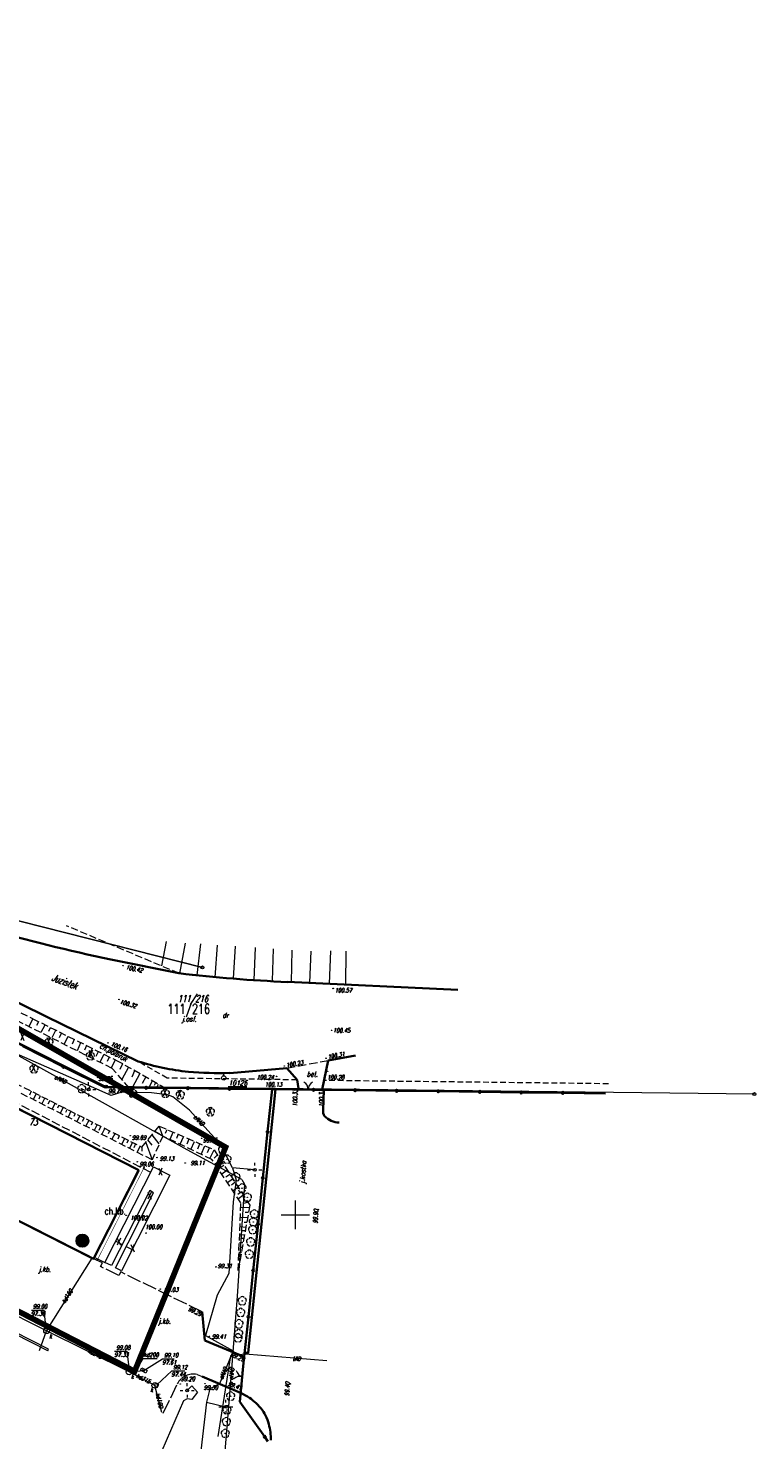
# Model space of a CAD drawing. Header units: metres. Extents: x 7502830 to 7503431, y 5814286 to 5814698.
# Tile 20 of 20: x 7503303 to 7503431, y 5814411 to 5814658. Entities that reach past the tile are written whole.
import ezdxf
from ezdxf.enums import TextEntityAlignment as Align

# ---------------------------------------------------------------- set-up
doc = ezdxf.new("R2010")
doc.units = ezdxf.units.M
doc.header["$MEASUREMENT"] = 0
for name, pattern in [('1', [0]), ('11', [3, 2.5, -0.5]), ('1_2', [1.5, 1, -0.5]), ('BUD', [0]), ('Dash', [0.6, 0.3, -0.3]), ('GDE', [0]), ('KOC', [1.5, 1, -0.5]), ('KOJ', [0]), ('KOU', [2, 1.5, -0.5]), ('PRZER1-1', [1, 0.5, -0.5]), ('SCH', [0]), ('UBK', [0]), ('UEB', [0]), ('UOK', [0]), ('UPE', [0]), ('UPK', [0]), ('UPT', [0]), ('WJD', [0]), ('WSQ', [1.75, 1.25, -0.5])]:
    doc.linetypes.add(name, pattern=pattern)
doc.layers.get('0').update_dxf_attribs({"linetype": 'CONTINUOUS'})
for name, color, linetype, lineweight in [('1_ view 1', 7, 'CONTINUOUS', 15), ('Dzialki', 7, 'GDE', 18), ('EADOD_T_0', 7, 'CONTINUOUS', 25), ('EADTD_T_0', 7, 'CONTINUOUS', 20), ('EBTPO_L_6', 7, 'WJD', 18), ('EBUPP_L_1', 7, 'BUD', 35), ('EBUPP_L_3', 7, '1', 35), ('EDZPD_L_0', 7, 'GDE', 20), ('EDZPP_T_0', 7, 'CONTINUOUS', 15), ('EDZTD_T_0', 7, 'CONTINUOUS', 20), ('EKLTK_T_0', 7, 'CONTINUOUS', 18), ('KRZYZE_L_0', 7, '1', 18), ('Numery_dzialek', 7, 'CONTINUOUS', 18), ('Punkty', 7, 'CONTINUOUS', 18), ('SDROK_T_0', 7, 'CONTINUOUS', 18), ('SDROK_T_1', 7, 'CONTINUOUS', 18), ('SDRPK_L_0', 7, 'KOJ', 35), ('SDRPK_L_1', 7, '11', 15), ('SDRPK_L_2', 7, 'KOC', 18), ('SDRPK_L_3', 7, 'KOJ', 35), ('SDRPK_L_4', 7, 'KOU', 18), ('SDRPK_L_5', 7, '11', 18), ('SZNPS_T_0', 7, 'CONTINUOUS', 18), ('SZNPS_T_3', 7, 'CONTINUOUS', 18), ('SZOPO_L_0', 7, 'CONTINUOUS', 35), ('SZOPO_T_0', 7, 'CONTINUOUS', 18), ('SZZPZ_T_0', 3, 'CONTINUOUS', 18), ('UEEOO_T_0', 1, 'CONTINUOUS', 15), ('UEEPA_T_3', 1, 'CONTINUOUS', 18), ('UEEPON_L_1', 1, 'UEB', 15), ('UKKOA_T_0', 3, 'CONTINUOUS', 15), ('UKKOC_T_0', 3, 'CONTINUOUS', 15), ('UKKOO_T_0', 3, 'CONTINUOUS', 15), ('UKKPA_L_0', 3, '1', 15), ('UKKPA_T_0', 3, 'CONTINUOUS', 18), ('UKKPB_L_3', 14, 'UBK', 18), ('UKKPOD_L_0', 3, 'UPK', 15), ('UKKPOD_L_1', 3, 'UPK', 18), ('UTTOO_T_0', 30, 'CONTINUOUS', 15), ('UTTPO_L_1', 30, 'UPT', 15), ('WUKOS_T_1', 7, 'CONTINUOUS', 15), ('WUKPS_L_6', 7, 'WSQ', 18), ('WWRPH_T_1', 7, 'CONTINUOUS', 18)]:
    doc.layers.add(name, color=color, linetype=linetype, lineweight=lineweight)
doc.layers.add('3MS_view 1', color=7, linetype='CONTINUOUS')
doc.layers.add('pomiar_18_12_2024', color=7, linetype='CONTINUOUS')
doc.styles.add('MtXpl_Arial CE', font='arial.ttf')
doc.styles.get("Standard").update_dxf_attribs({"font": 'Simplex.SHX', "width": 0.75})
doc.styles.add('STYL_ARIAL', font='simplex', dxfattribs={"width": 0.75, "oblique": 0.1})
doc.linetypes.add('FENCELINE1', pattern='A,6.35,-2.54,[133,ltypeshp.shx,S=2.54,R=0,X=-2.54,Y=0],-2.54,25.4', length=36.83)

# ---------------------------------------------------------------- blocks, each defined once
blk = doc.blocks.new('GRT')
at = {"linetype": 'Continuous'}
blk.add_circle((0, 0), 0.25, dxfattribs=at)
blk = doc.blocks.new('OSM')
at = {"linetype": 'Continuous'}
blk.add_line((0, 0.375), (0, 0.875), dxfattribs=at)
blk.add_circle((0, 0), 0.375, dxfattribs=at)
blk = doc.blocks.new('BGB')
at = {"linetype": 'Continuous'}
for centre, start, end in [((-1.5, 0), 359.9995, 60), ((1.5, 0), 120, 180.0005)]:
    blk.add_arc(centre, 1.5, start, end, dxfattribs=at)
blk = doc.blocks.new('DLI')
at = {"color": 8, "linetype": 'Continuous', "lineweight": 5}
blk.add_circle((0, 0), 0.045, dxfattribs=at)
for centre, start, end in [((-0.36, 0.12), 102.1445, 221.86), ((0, 0.38), 30.1401, 149.8599), ((0.36, 0.12), 318.14, 77.8555), ((-0.22, -0.3), 174.1482, 293.8542), ((0.22, -0.3), 246.1458, 5.8518)]:
    blk.add_arc(centre, 0.375, start, end, dxfattribs=at)
blk = doc.blocks.new('SLS')
at = {"linetype": 'Continuous'}
blk.add_circle((0, 0), 0.25, dxfattribs=at)
blk = doc.blocks.new('LAT')
at = {"linetype": 'Continuous'}
for p, q in [((-1.25, 0), (-0.75, 0)), ((0, 0.75), (0, 1.25)), ((0.75, 0), (1.25, 0)), ((0, -0.75), (0, -1.25))]:
    blk.add_line(p, q, dxfattribs=at)
blk = doc.blocks.new('WLZ')
at = {"linetype": 'Continuous'}
blk.add_circle((0, 0), 0.3, dxfattribs=at)
blk = doc.blocks.new('KRA')
at = {"linetype": 'Continuous'}
for p, q in [((-0.525, -0.25), (-0.525, 0.25)), ((-0.525, 0.25), (0.525, 0.25)), ((-0.175, -0.25), (-0.175, 0.25)), ((0.175, -0.25), (0.175, 0.25)), ((0.525, 0.25), (0.525, -0.25)), ((0.525, -0.25), (-0.525, -0.25))]:
    blk.add_line(p, q, dxfattribs=at)
blk = doc.blocks.new('WSP')
at = {"linetype": 'Continuous'}
blk.add_circle((0, 0), 0.045, dxfattribs=at)
blk = doc.blocks.new('fdsfdsgdgfd')
at = {"layer": 'Dzialki', "color": 8}
for p, q in [((70.39, 55.51), (-300.47, 241.21)), ((27.38, 91.58), (87.32, 76.43)), ((184.23, 54.21), (70.39, 55.51))]:
    blk.add_line(p, q, dxfattribs=at)
at = {"layer": 'EBTPO_L_6', "color": 8, "linetype": 'SCH'}
for p, q in [((70.22, 24.65), (78.74, 41.42)), ((81.62, 39.99), (73.12, 23.19)), ((78.74, 41.42), (81.62, 39.99)), ((78.11, 37.27), (71.36, 24.11)), ((78.74, 36.85), (78.11, 37.27)), ((72.06, 23.7), (78.74, 36.85)), ((72.13, 28.4), (73.26, 27.82)), ((73.96, 27.45), (75.01, 26.93)), ((68.53, 25.47), (70.22, 24.65)), ((71.36, 24.11), (70.22, 24.65)), ((73.12, 23.19), (72.06, 23.7))]:
    blk.add_line(p, q, dxfattribs=at)
at = {"layer": 'EBUPP_L_1', "color": 8, "linetype": 'BUD'}
blk.add_line((28.82, 45.26), (68.22, 25.3), dxfattribs=at)
at = {"layer": 'EBUPP_L_1', "color": 8, "linetype": 'KOJ'}
blk.add_line((68.22, 25.3), (76.17, 40.87), dxfattribs=at)
at = {"layer": 'EBUPP_L_3', "color": 8, "linetype": 'BUD'}
blk.add_line((36.7, 60.92), (76.17, 40.87), dxfattribs=at)
at = {"layer": 'EDZPD_L_0', "color": 8, "linetype": 'GDE'}
for p, q in [((70.39, 55.51), (-300.47, 241.21)), ((87.32, 76.43), (27.38, 91.58)), ((184.23, 54.21), (70.39, 55.51))]:
    blk.add_line(p, q, dxfattribs=at)
at = {"layer": 'KRZYZE_L_0', "color": 8, "linetype": '1'}
for p, q in [((103.64, 30.53), (103.64, 35.53)), ((101.14, 33.03), (106.14, 33.03))]:
    blk.add_line(p, q, dxfattribs=at)
at = {"layer": 'SDRPK_L_0', "color": 8, "linetype": 'KOJ'}
for p, q in [((109.39, 60.11), (108.37, 55.01)), ((103.96, 56.7), (102.13, 58.75)), ((95.36, 8.78), (100.17, 55.07)), ((104.2, 55.21), (103.96, 56.7)), ((108.64, 54.95), (108.53, 51.4)), ((87.75, 10.97), (87.26, 16)), ((94.66, 8.1), (87.75, 10.97)), ((94.76, 8.84), (95.36, 8.78)), ((87.28, 4.67), (94.04, 1.81)), ((95.27, 1.15), (94.04, 1.81))]:
    blk.add_line(p, q, dxfattribs=at)
for centre, radius, start, end in [((109.86, 51.15), 1.35, 169.1254, 217.1765), ((111.4, 52.77), 3.58, 222.9962, 268.986), ((89.74, -7.36), 10.15, 39.6117, 56.9971), ((91.94, -5.49), 7.27, 14.2953, 39.3231), ((88.24, -6.54), 11.11, 0.0151, 14.8305)]:
    blk.add_arc(centre, radius, start, end, dxfattribs=at)
at = {"layer": 'SDRPK_L_1', "color": 8, "linetype": 'KOU'}
blk.add_line((102.13, 58.75), (109.39, 60.11), dxfattribs=at)
at = {"layer": 'SDRPK_L_1', "color": 8, "linetype": '11'}
for p, q in [((68.18, 25.31), (51.09, 33.98)), ((69.77, 24.57), (68.18, 25.31)), ((69.45, 23.94), (69.77, 24.57)), ((72.68, 22.37), (69.45, 23.94)), ((73, 22.99), (72.68, 22.37)), ((87.26, 16), (73, 22.99)), ((94.04, 1.81), (94.76, 8.84)), ((86.4, 5.01), (87.28, 4.67)), ((80.46, -1.78), (82.92, 3.37))]:
    blk.add_line(p, q, dxfattribs=at)
blk.add_arc((85.78, 1.8), 3.27, 79.108, 151.3008, dxfattribs=at)
at = {"layer": 'SDRPK_L_2', "color": 8, "linetype": 'KOC'}
for p, q in [((81.14, 57), (76.04, 59.94)), ((103.96, 56.7), (81.14, 57))]:
    blk.add_line(p, q, dxfattribs=at)
at = {"layer": 'SDRPK_L_3', "color": 8, "linetype": 'KOJ'}
for p, q in [((59.91, 67.82), (35.04, 80.02)), ((83.2, 75.39), (71.25, 77.82)), ((132.17, 72.48), (102.28, 73.87)), ((76.04, 59.94), (59.91, 67.82)), ((114.22, 60.99), (109.39, 60.11)), ((102.13, 58.75), (92.12, 57.9))]:
    blk.add_line(p, q, dxfattribs=at)
for centre, radius, start, end in [((141.9, 412.32), 341.88, 254.2892, 258.074), ((113.67, 336.78), 263.16, 263.352, 267.5185), ((89.57, 102.84), 44.98, 252.4967, 263.985), ((90.2, 121.28), 63.4, 265.1651, 271.7328)]:
    blk.add_arc(centre, radius, start, end, dxfattribs=at)
at = {"layer": 'SDRPK_L_4', "color": 8, "linetype": 'KOU'}
blk.add_line((78.27, 40.43), (52.03, 54.02), dxfattribs=at)
at = {"layer": 'SDRPK_L_5', "color": 8, "linetype": 'KOC'}
blk.add_line((158.6, 56.01), (108.69, 56.59), dxfattribs=at)
at = {"layer": 'SZOPO_L_0', "color": 8}
for p, q in [((55.78, 62.59), (62.96, 58.99)), ((62.96, 58.99), (70.15, 55.39)), ((77.45, 55.31), (70.15, 55.39)), ((84.76, 55.23), (77.45, 55.31)), ((92.06, 55.14), (84.76, 55.23)), ((99.56, 55.06), (92.06, 55.14)), ((99.56, 55.06), (98.78, 47.6)), ((106.85, 54.97), (99.56, 55.06)), ((114.14, 54.87), (106.85, 54.97)), ((121.43, 54.78), (114.14, 54.87)), ((128.73, 54.69), (121.43, 54.78)), ((136.02, 54.59), (128.73, 54.69)), ((143.31, 54.5), (136.02, 54.59)), ((150.6, 54.41), (143.31, 54.5)), ((158.1, 54.31), (150.6, 54.41)), ((98.78, 47.6), (97.94, 39.49)), ((97.94, 39.49), (97.09, 31.37)), ((97.09, 31.37), (96.24, 23.26)), ((96.24, 23.26), (95.4, 15.14)), ((95.4, 15.14), (94.55, 7.03)), ((94.55, 7.03), (94.06, 2.08)), ((94.06, 2.08), (93.92, 0.18)), ((93.92, 0.18), (98.26, -5.94)), ((98.26, -5.94), (98.84, -6.76))]:
    blk.add_line(p, q, dxfattribs=at)
for centre in [(62.96, 58.99), (77.45, 55.31), (84.76, 55.23), (92.06, 55.14), (106.85, 54.97), (114.14, 54.87), (121.43, 54.78), (128.73, 54.69), (136.02, 54.59), (143.31, 54.5), (150.6, 54.41), (98.78, 47.6), (97.94, 39.49), (97.09, 31.37), (96.24, 23.26), (95.4, 15.14), (98.26, -5.94)]:
    blk.add_circle(centre, 0.17, dxfattribs=at)
at = {"layer": 'UEEPON_L_1', "color": 8, "linetype": 'UPE'}
for p, q in [((64.37, 55.79), (40.35, 69)), ((66.25, 56.17), (50.25, 63.22)), ((84.65, 44.45), (64.37, 55.79)), ((71.3, 53.97), (66.25, 56.17)), ((67.34, 55.03), (67.62, 55.58)), ((73.19, 54.55), (71.3, 53.97)), ((78.37, 54.45), (73.19, 54.55)), ((81.17, 54.07), (78.37, 54.45)), ((82.12, 53.72), (81.17, 54.07)), ((85.07, 51.38), (82.12, 53.72)), ((90.5, 45.38), (85.07, 51.38)), ((92.58, 41.24), (90.5, 45.38)), ((94.25, 39.19), (84.65, 44.45)), ((96.5, 40.91), (92.58, 41.24)), ((92.58, 41.24), (93.24, 39.1)), ((93.24, 39.1), (92.7, 35.3)), ((94.7, 38.37), (93.4, 18.76)), ((94.25, 39.19), (94.7, 38.37)), ((92.7, 35.3), (91.98, 22.75)), ((91.98, 22.75), (89.92, 18.95)), ((89.92, 18.95), (87.86, 11.82)), ((93.4, 18.76), (92.17, 2.94)), ((87.86, 11.82), (92.74, 9.15)), ((92.74, 9.15), (90.33, 3.39)), ((84.65, 2.21), (85.47, 3.03)), ((85.47, 3.03), (86.45, 1.89)), ((88.63, 2.48), (88.04, 0.14)), ((90.33, 3.39), (88.63, 2.48)), ((92.17, 2.94), (91, -11.25)), ((84.01, 0.4), (76.57, -16.68)), ((84.62, 0.75), (84.01, 0.4)), ((85.44, 0.62), (84.62, 0.75)), ((86.45, 1.89), (85.44, 0.62)), ((88.04, 0.14), (85.79, -19.09)), ((88.04, 0.14), (91.43, -0.68))]:
    blk.add_line(p, q, dxfattribs=at)
at = {"layer": 'UKKOC_T_0', "color": 8, "linetype": 'Continuous', "lineweight": 0}
for p, q in [((57.31, 16.32), (59.53, 16.32)), ((59.87, 13.01), (59.53, 16.32)), ((71.92, 9.1), (74.14, 9.1)), ((74.51, 5.76), (74.14, 9.1)), ((77.03, 5.73), (80.33, 7.77)), ((80.33, 7.77), (82.39, 7.77)), ((79.3, 3.19), (81.95, 5.67)), ((81.95, 5.67), (84.23, 5.67))]:
    blk.add_line(p, q, dxfattribs=at)
at = {"layer": 'UKKOO_T_0', "color": 8, "linetype": 'Continuous', "lineweight": 0}
for p, q in [((75.59, 5.59), (76.94, 7.84)), ((76.94, 7.84), (79.38, 7.83))]:
    blk.add_line(p, q, dxfattribs=at)
at = {"layer": 'UKKPA_L_0', "color": 8, "linetype": '1'}
for centre, radius in [((59.97, 12.68), 0.502), ((74.44, 5.46), 0.505), ((78.97, 3.1), 0.498)]:
    blk.add_circle(centre, radius, dxfattribs=at)
at = {"layer": 'UKKPB_L_3', "color": 8, "linetype": 'UOK'}
for p, q in [((60.17, 9.17), (16.65, 31.16)), ((60.33, 9.47), (16.83, 31.43)), ((60.17, 9.17), (60.33, 9.47))]:
    blk.add_line(p, q, dxfattribs=at)
at = {"layer": 'UKKPOD_L_0', "color": 8, "linetype": 'UPK'}
for p, q in [((59.97, 12.68), (67.96, 25.42)), ((59.97, 12.68), (48.18, 18.59)), ((58.71, 9.22), (59.97, 12.68)), ((74.44, 5.46), (59.97, 12.68)), ((74.44, 5.46), (77.03, 5.73)), ((78.97, 3.1), (74.44, 5.46)), ((80.22, -1.66), (78.97, 3.1))]:
    blk.add_line(p, q, dxfattribs=at)
at = {"layer": 'UKKPOD_L_1', "color": 8, "linetype": 'UPK'}
for p, q in [((80.99, 80.96), (80.12, 76.7)), ((84.29, 80.68), (83.32, 75.38)), ((87.01, 80.54), (86.35, 75.08)), ((89.92, 80.31), (89.48, 74.73)), ((93.1, 80.13), (92.71, 74.5)), ((96.58, 79.9), (96.33, 74.21)), ((99.74, 79.71), (99.6, 74.06)), ((103.04, 79.46), (102.88, 73.85)), ((106.38, 79.28), (106.15, 73.78)), ((109.8, 79.36), (109.56, 73.53)), ((112.51, 79.29), (112.44, 73.37))]:
    blk.add_line(p, q, dxfattribs=at)
at = {"layer": 'UTTPO_L_1', "color": 8, "linetype": 'UPT'}
for p, q in [((92.27, 8.28), (90.02, -5.85)), ((94.83, 8.57), (92.27, 8.28)), ((109.15, 7.43), (94.83, 8.57))]:
    blk.add_line(p, q, dxfattribs=at)
at = {"layer": 'WUKPS_L_6', "color": 8, "linetype": 'WSQ'}
for p, q in [((83.2, 75.39), (63.46, 83.73)), ((71.48, 58.7), (40.13, 74.45)), ((58.19, 67.08), (43.85, 74.26)), ((72.76, 59.81), (58.19, 67.08)), ((78.49, 42.66), (38.41, 63)), ((38.79, 64.07), (76.69, 44.91)), ((80.94, 55.16), (72.76, 59.81)), ((74.49, 55.28), (71.48, 58.7)), ((76.69, 44.91), (79.73, 48.59)), ((79.73, 48.59), (89.36, 44.44)), ((80.36, 46.84), (78.49, 42.66)), ((88.98, 42.72), (80.36, 46.84)), ((94.08, 35.15), (88.98, 42.72)), ((89.36, 44.44), (95.64, 34.71)), ((93.61, 23.24), (94.08, 35.15)), ((95.64, 34.71), (93.61, 23.24))]:
    blk.add_line(p, q, dxfattribs=at)
at = {"layer": 'WUKPS_L_6', "color": 8, "linetype": 'UPK'}
for p, q in [((80.99, 80.96), (80.12, 76.7)), ((84.29, 80.68), (83.32, 75.38)), ((87.01, 80.54), (86.35, 75.08)), ((89.92, 80.31), (89.48, 74.73)), ((93.1, 80.13), (92.71, 74.5)), ((96.58, 79.9), (96.33, 74.21)), ((99.74, 79.71), (99.6, 74.06)), ((103.04, 79.46), (102.88, 73.85)), ((106.38, 79.28), (106.15, 73.78)), ((109.8, 79.36), (109.56, 73.53)), ((112.51, 79.29), (112.44, 73.37))]:
    blk.add_line(p, q, dxfattribs=at)
at = {"layer": 'WUKPS_L_6', "color": 8, "linetype": '1'}
for p, q in [((57.53, 67.38), (56.87, 66.08)), ((58.53, 66.87), (58.18, 66.21)), ((59.66, 66.3), (58.98, 65.02)), ((60.58, 65.82), (60.28, 65.17)), ((61.55, 65.35), (60.88, 64.06)), ((62.58, 64.93), (62.16, 64.08)), ((63.68, 64.32), (63.06, 62.99)), ((64.8, 63.77), (64.45, 62.97)), ((65.95, 63.18), (65.33, 61.79)), ((66.95, 62.71), (66.6, 61.93)), ((67.96, 62.16), (67.25, 60.8)), ((69.04, 61.64), (68.61, 60.8)), ((70.01, 61.14), (69.29, 59.8)), ((70.95, 60.66), (70.6, 59.93)), ((71.98, 60.15), (71.28, 58.83)), ((73.28, 59.52), (72.81, 58.53)), ((74.33, 58.9), (73.2, 56.75)), ((75.41, 58.29), (74.92, 57.17)), ((76.32, 57.81), (75.02, 55.29)), ((77.37, 57.21), (76.77, 56.08)), ((57.28, 54.71), (56.94, 54.03)), ((78.52, 56.5), (77.86, 55.21)), ((79.07, 56.16), (78.87, 55.72)), ((79.57, 55.9), (79.2, 55.19)), ((58.16, 54.26), (57.62, 53.27)), ((58.85, 53.92), (58.61, 53.32)), ((59.67, 53.52), (59.13, 52.48)), ((60.51, 53.07), (60.2, 52.41)), ((61.45, 52.63), (60.94, 51.61)), ((62.13, 52.23), (61.87, 51.73)), ((62.88, 51.87), (62.38, 50.86)), ((63.57, 51.54), (63.28, 50.97)), ((64.23, 51.19), (63.73, 50.18)), ((65, 50.8), (64.74, 50.25)), ((65.83, 50.36), (65.3, 49.37)), ((66.56, 50.02), (66.23, 49.37)), ((67.4, 49.57), (66.85, 48.61)), ((68.05, 49.28), (67.8, 48.73)), ((68.85, 48.84), (68.33, 47.84)), ((69.48, 48.55), (69.16, 47.83)), ((70.2, 48.2), (69.64, 47.18)), ((71.04, 47.74), (70.77, 47.2)), ((72, 47.32), (71.44, 46.27)), ((80.36, 46.84), (78.99, 47.63)), ((80.36, 46.84), (79.73, 48.59)), ((80.82, 47.36), (81.12, 47.98)), ((81.64, 46.31), (82.19, 47.5)), ((82.83, 46.49), (83.07, 47.1)), ((72.73, 46.89), (72.47, 46.32)), ((73.63, 46.43), (73.16, 45.41)), ((74.3, 46.13), (74.04, 45.58)), ((75.04, 45.75), (74.55, 44.67)), ((75.6, 45.48), (75.28, 44.78)), ((76.4, 45.06), (75.85, 44.07)), ((76.69, 44.91), (76.69, 44.2)), ((77.38, 45.68), (78.49, 42.66)), ((77.69, 46.17), (78.46, 45.23)), ((79.76, 45.48), (78.53, 47.05)), ((83.4, 45.42), (84.01, 46.69)), ((84.62, 45.45), (84.99, 46.33)), ((85.31, 44.5), (85.92, 45.89)), ((86.53, 44.61), (86.89, 45.48)), ((87.13, 43.63), (87.77, 45.13)), ((88.22, 43.93), (88.58, 44.76)), ((88.61, 42.9), (89.36, 44.44)), ((89.39, 42.94), (89.94, 43.49)), ((89.59, 41.94), (90.44, 42.68)), ((90.55, 41.38), (91.11, 41.73)), ((90.72, 40.21), (91.63, 40.88)), ((91.42, 39.69), (92.14, 40.13)), ((91.74, 38.7), (92.59, 39.34)), ((92.45, 38.31), (93.01, 38.73)), ((92.71, 37.27), (93.55, 37.9)), ((93.56, 36.63), (94.14, 37.04)), ((93.65, 35.89), (94.44, 36.49)), ((94.62, 35.08), (95.24, 35.26)), ((93.98, 32.59), (95.23, 32.54)), ((95.55, 34.24), (94.08, 34.31)), ((95.38, 33.42), (94.82, 33.45)), ((93.93, 30.95), (94.96, 30.88)), ((94.38, 30.25), (94.81, 30.25)), ((94.64, 31.76), (95.12, 31.74)), ((93.81, 28.19), (94.45, 28.15)), ((93.87, 29.54), (94.69, 29.52)), ((94.09, 27.34), (94.33, 27.37)), ((94.23, 28.95), (94.59, 28.9)), ((93.71, 26.47), (94.17, 26.43)), ((93.72, 25.23), (93.99, 25.22)), ((93.93, 25.83), (94.11, 25.83))]:
    blk.add_line(p, q, dxfattribs=at)
at = {"layer": 'EDZPP_T_0', "color": 8, "rotation": 0.009142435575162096}
blk.add_blockref('GRT', (70.39, 55.51), dxfattribs=at)
at = {"layer": 'Punkty', "color": 8}
for p in [(87.32, 76.43), (70.39, 55.51), (184.23, 54.21)]:
    blk.add_blockref('GRT', p, dxfattribs=at)
at = {"layer": 'SZNPS_T_0', "color": 8, "rotation": 0.009142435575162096}
blk.add_blockref('OSM', (91.08, 57.04), dxfattribs=at)
at = {"layer": 'SZOPO_T_0', "color": 8}
for p, rotation in [((105.88, 54.99), 358.9111547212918), ((94.31, 4.62), 73.95566639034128)]:
    blk.add_blockref('BGB', p, dxfattribs=dict(at, rotation=rotation))
at = {"layer": 'SZZPZ_T_0', "color": 8, "rotation": 0.009142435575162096}
for p in [(60.38, 63.27), (67.63, 60.9), (57.75, 58.61), (66.15, 55.13), (75.09, 54.34), (80.81, 54.31), (83.44, 54.06), (88.72, 51.08), (90.85, 44.44), (91.64, 42.76), (93.2, 39.66), (94.27, 37.69), (95.22, 36.08), (96.27, 31.77), (96.43, 33.16), (96.14, 30.4), (95.8, 28.25), (95.57, 26.09), (94.31, 17.92), (94.05, 15.86), (93.68, 12.18), (93.74, 13.89), (93.58, 11.42), (92.28, 1.19), (91.62, -1.22), (91.33, -5.34), (91.52, -3.28)]:
    blk.add_blockref('DLI', p, dxfattribs=at)
at = {"layer": 'UEEPA_T_3', "color": 8}
for name, p, rotation in [('LAT', (67.34, 55.03), 359.788787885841), ('SLS', (67.34, 55.03), 0.009142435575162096), ('LAT', (96.5, 40.91), 0.009142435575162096), ('SLS', (96.5, 40.91), 0.009142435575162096), ('LAT', (84.65, 2.21), 0.009142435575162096), ('SLS', (84.65, 2.21), 0.009142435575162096), ('LAT', (91.43, -0.68), 0.05591557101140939), ('SLS', (91.43, -0.68), 0.009142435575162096)]:
    blk.add_blockref(name, p, dxfattribs=dict(at, rotation=rotation))
at = {"layer": 'UKKPA_T_0', "color": 8}
for p in [(59.87, 13.01), (74.51, 5.76), (79.3, 3.19)]:
    blk.add_blockref('WLZ', p, dxfattribs=at)
at = {"layer": 'UKKPA_T_0', "color": 8, "rotation": 332.2672377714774}
blk.add_blockref('KRA', (77.03, 5.73), dxfattribs=at)
at = {"layer": 'WUKOS_T_1', "color": 8, "rotation": 0.009169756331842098}
for p in [(104.02, 55.01), (108.64, 54.95), (107.65, 33.94), (95.36, 8.78), (102.73, 3.36)]:
    blk.add_blockref('WSP', p, dxfattribs=at)
at = {"layer": 'WWRPH_T_1', "color": 8, "rotation": 0.009142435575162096}
for p in [(73.41, 76.74), (110.28, 72.74), (72.68, 70.81), (110, 65.4), (70.76, 63.19), (109.04, 60.49), (68.95, 57.12), (100.34, 57.3), (101.7, 59.13), (109.31, 58.2), (74.65, 46.9), (87.18, 46.45), (75.89, 42.33), (79.34, 43.07), (84.3, 42.11), (73.94, 32.92), (77.44, 29.81), (89.69, 23.89), (79.93, 19.99), (88.56, 11.69), (94.27, 5.43), (83.43, 3.34), (87.78, 3.39)]:
    blk.add_blockref('WSP', p, dxfattribs=at)
at = {"layer": 'WWRPH_T_1', "color": 8}
blk.add_blockref('WSP', (87.17, 15.96), dxfattribs=at)
at = {"layer": 'EADOD_T_0', "color": 8, "oblique": 15, "width": 0.7}
blk.add_text('Juzistek', height=1.25, rotation=339.4531, dxfattribs=at).set_placement((63.16, 73.96), align=Align.MIDDLE)
at = {"layer": 'EADTD_T_0', "color": 8, "lineweight": 13, "oblique": 15, "width": 0.7}
blk.add_text('73', height=1.25, dxfattribs=at).set_placement((57.61, 48.67), align=Align.CENTER)
at = {"layer": 'EDZTD_T_0', "color": 8, "lineweight": 13, "oblique": 15, "width": 0.7}
blk.add_text('111/216', height=1.25, rotation=0.0091, dxfattribs=at).set_placement((82.99, 71.57), align=Align.TOP_LEFT)
at = {"layer": 'EKLTK_T_0', "color": 8, "oblique": 15, "width": 0.7}
blk.add_text('dr', height=0.9, rotation=0.0091, dxfattribs=at).set_placement((91.37, 68.03), align=Align.MIDDLE)
at = {"layer": 'Numery_dzialek', "color": 8, "width": 0.7}
blk.add_text('111/216', height=1.75, dxfattribs=at).set_placement((81.2, 70.02), align=Align.TOP_LEFT)
at = {"layer": 'SDROK_T_0', "color": 8, "oblique": 15, "width": 0.7}
for s, rotation, p in [('j.asf.', 359.2839, (85.01, 67.25)), ('j.kostka', 85.8177, (105.09, 40.5))]:
    blk.add_text(s, height=0.9, rotation=rotation, dxfattribs=at).set_placement(p, align=Align.MIDDLE)
for p in [(59.63, 23.32), (80.67, 14.24)]:
    blk.add_text('j.kb.', height=0.9, dxfattribs=at).set_placement(p, align=Align.MIDDLE)
at = {"layer": 'SDROK_T_1', "color": 8, "lineweight": 9, "oblique": 15, "width": 0.7}
for s, rotation, p in [('ch.polbruk', 332.0297, (71.63, 61.4)), ('bet.', 359.4304, (106.6, 57.7))]:
    blk.add_text(s, height=0.9, rotation=rotation, dxfattribs=at).set_placement(p, align=Align.MIDDLE)
at = {"layer": 'SZNPS_T_3', "color": 8, "oblique": 15, "width": 0.7}
blk.add_text('%%U10126', height=0.9, rotation=0.0091, dxfattribs=at).set_placement((91.9, 55.7))
at = {"layer": 'UEEOO_T_0', "color": 8, "lineweight": 9, "oblique": 15, "width": 0.7}
for rotation, p in [(333.4441, (62.41, 56.78)), (314.0382, (86.71, 49.59)), (65.0654, (91, 5.23)), (84.0003, (92.42, 5.13))]:
    blk.add_text('eNAD', height=0.75, rotation=rotation, dxfattribs=at).set_placement(p, align=Align.MIDDLE)
at = {"layer": 'UKKOA_T_0', "color": 8, "lineweight": 9, "oblique": 15, "width": 0.7}
for p in [(60.42, 11.34), (74.77, 4.23), (78.17, 1.89)]:
    blk.add_text('k', height=0.75, dxfattribs=at).set_placement(p)
at = {"layer": 'UKKOC_T_0', "color": 8, "lineweight": 9, "oblique": 15, "width": 0.7}
for s, p in [('99.00', (57.58, 17.32)), ('97.30', (57.24, 16.07)), ('99.08', (72.19, 10.1)), ('97.33', (71.85, 8.85)), ('97.61', (80.26, 7.52)), ('99.10', (80.6, 8.77)), ('97.44', (81.88, 5.42)), ('99.12', (82.21, 6.67))]:
    blk.add_text(s, height=0.75, dxfattribs=at).set_placement(p, align=Align.TOP_LEFT)
at = {"layer": 'UKKOO_T_0', "color": 8, "lineweight": 9, "oblique": 15, "width": 0.7}
for s, rotation, p in [('kd160', 57.1491, (62.88, 17.62)), ('kd315', 332.3789, (67.32, 9.24)), ('kd200', 359.7758, (77.01, 8.46)), ('kd315', 333.335, (75.78, 4.88)), ('kd160', 283.6548, (79.46, 1.73))]:
    blk.add_text(s, height=0.75, rotation=rotation, dxfattribs=at).set_placement(p, align=Align.MIDDLE_LEFT)
at = {"layer": 'UTTOO_T_0', "color": 8, "lineweight": 9, "oblique": 15, "width": 0.7}
blk.add_text('tAD', height=0.75, rotation=358.461, dxfattribs=at).set_placement((103.86, 7.77), align=Align.MIDDLE)
at = {"layer": 'WUKOS_T_1', "color": 8, "lineweight": 9, "oblique": 15, "width": 0.7}
for s, rotation, p in [('100.42', 348.8203, (73.8, 76.1)), ('100.57', 0.0091, (110.55, 72.04)), ('100.32', 343.0337, (72.72, 70.13)), ('100.45', 0.0091, (110.24, 64.99)), ('100.16', 338.0486, (71.13, 62.72)), ('100.23', 10.7505, (102.08, 58.86)), ('100.31', 11.5568, (109.39, 60.31)), ('99.75', 0.0091, (69.04, 56.52)), ('100.24', 0.0091, (96.84, 56.78)), ('100.28', 0.0091, (109.2, 56.78)), ('99.74', 0.0091, (70.8, 54.35)), ('100.13', 0.0091, (98.26, 55.51)), ('99.69', 0.0091, (74.96, 46.19)), ('99.75', 0.0091, (87.44, 45.72)), ('99.06', 0.0091, (76.29, 41.54)), ('99.13', 0.0091, (79.84, 42.52)), ('99.11', 0.0091, (85.25, 41.73)), ('100.02', 0.0091, (74.65, 32.1)), ('100.00', 0.0091, (77.25, 30.52)), ('99.31', 0.0091, (90.02, 23.67)), ('99.03', 0.0091, (80.61, 19.52)), ('99.29', 334.5159, (84.75, 16.25)), ('99.41', 0.0091, (89, 11.28)), ('99.29', 337.249, (92.22, 8.22)), ('99.20', 0.0091, (83.53, 3.86)), ('99.30', 0.0091, (87.57, 2.34)), ('99.41', 339.3915, (91.76, 3.1))]:
    blk.add_text(s, height=0.75, rotation=rotation, dxfattribs=at).set_placement(p)
for s, rotation, p in [('100.33', 88.3003, (104.02, 55.01)), ('100.31', 88.3003, (108.64, 54.95)), ('99.90', 86.5285, (107.65, 33.94)), ('99.40', 86.5285, (102.66, 3.66))]:
    blk.add_text(s, height=0.75, rotation=rotation, dxfattribs=at).set_placement(p, align=Align.RIGHT)
blk = doc.blocks.new('DSADSAFDSF')
h = blk.add_hatch()
h.set_pattern_fill('ANSI31', color=252, scale=0.011, angle=241.3821)
h.set_pattern_definition([(286.3821309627, (-2059230.265795, 9392818.402264), (0.03350711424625, 0.00985032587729), [])])
h.paths.add_polyline_path([(-6.32, -18.18), (-5.51, -18.63), (-5.27, -18.76), (-5.61, -17.84), (-6.57, -18.05)])
h = blk.add_hatch()
h.set_pattern_fill('ANSI31', color=150, scale=0.011, angle=241.3821)
h.set_pattern_definition([(286.3821309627, (-2059228.204727, 9392817.330485), (0.03350711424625, 0.00985032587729), [])])
h.paths.add_polyline_path([(-4.26, -19.26), (-3.45, -19.7), (-3.21, -19.83), (-3.55, -18.91), (-4.51, -19.13)])
h = blk.add_hatch()
h.set_pattern_fill('ANSI31', color=252, scale=0.011, angle=241.3821)
h.set_pattern_definition([(286.3821309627, (-2059226.05418, 9392816.237058), (0.03350711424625, 0.00985032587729), [])])
h.paths.add_polyline_path([(-2.11, -20.35), (-1.3, -20.79), (-1.06, -20.92), (-1.4, -20), (-2.36, -20.22)])
h = blk.add_hatch()
h.set_pattern_fill('ANSI31', color=252, scale=0.011, angle=241.3821)
h.set_pattern_definition([(286.3821309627, (-2059221.03587, 9392813.604935), (0.03350711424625, 0.00985032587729), [])])
h.paths.add_polyline_path([(2.91, -22.98), (3.72, -23.42), (3.96, -23.56), (3.62, -22.63), (2.66, -22.85)])
h = blk.add_hatch()
h.set_pattern_fill('ANSI31', color=252, scale=0.011, angle=241.3821)
h.set_pattern_definition([(286.3821309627, (-2059214.825652, 9392810.359085), (0.03350711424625, 0.00985032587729), [])])
h.paths.add_polyline_path([(9.12, -26.23), (9.93, -26.67), (10.17, -26.8), (9.83, -25.88), (8.87, -26.1)])
h = blk.add_hatch()
h.set_pattern_fill('ANSI31', color=252, scale=0.011, angle=241.3821)
h.set_pattern_definition([(286.3821309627, (-2059208.594228, 9392807.135137), (0.03350711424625, 0.00985032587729), [])])
h.paths.add_polyline_path([(15.35, -29.45), (16.16, -29.89), (16.4, -30.03), (16.06, -29.1), (15.1, -29.32)])
at = {"layer": '3MS_view 1', "ltscale": 2.5, "true_color": 0x0091c2, "transparency": 33554534}
h = blk.add_hatch(dxfattribs=at)
h.set_pattern_fill('ANSI37', color=142, scale=5)
h.set_pattern_definition([(45, (-7503191.3638, -5814523.8303), (-0.44194173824, 0.44194173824), []), (135, (-7503191.3638, -5814523.8303), (-0.44194173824, -0.44194173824), [])])
h.paths.add_polyline_path([(0.06, -0.2), (26.13, -13.76), (18.56, -28.32), (18.47, -28.27), (-7.64, -15.02)])
at = {"linetype": 'Continuous'}
blk.add_lwpolyline([(18.48, -28.79), (18.48, -28.79), (18.26, -28.67), (18.26, -28.67), (26.25, -13.31), (26.25, -13.31), (26.47, -13.43), (26.47, -13.43), (18.48, -28.79)], dxfattribs=at)
at = {"color": 7}
for points in [[(-6.32, -18.18), (-5.51, -18.63), (-5.51, -18.63), (-5.27, -18.76), (-5.61, -17.84), (-6.57, -18.05), (-6.32, -18.18), (-6.32, -18.18)], [(-2.11, -20.35), (-1.3, -20.79), (-1.3, -20.79), (-1.06, -20.92), (-1.4, -20), (-2.36, -20.22), (-2.11, -20.35), (-2.11, -20.35)], [(2.91, -22.98), (3.72, -23.42), (3.72, -23.42), (3.96, -23.56), (3.62, -22.63), (2.66, -22.85), (2.91, -22.98), (2.91, -22.98)], [(9.12, -26.23), (9.93, -26.67), (9.93, -26.67), (10.17, -26.8), (9.83, -25.88), (8.87, -26.1), (9.12, -26.23), (9.12, -26.23)], [(15.35, -29.45), (16.16, -29.89), (16.16, -29.89), (16.4, -30.03), (16.06, -29.1), (15.1, -29.32), (15.35, -29.45), (15.35, -29.45)]]:
    blk.add_lwpolyline(points, dxfattribs=at)
at = {"color": 150}
blk.add_lwpolyline([(-4.26, -19.26), (-3.45, -19.7), (-3.45, -19.7), (-3.21, -19.83), (-3.55, -18.91), (-4.51, -19.13), (-4.26, -19.26), (-4.26, -19.26)], dxfattribs=at)
at = {"layer": '1_ view 1', "linetype": 'Continuous'}
for points in [[(-5.55, -16.26), (-6.09, -17.33), (-4.75, -18.01), (-4.21, -16.93)], [(-4.84, -17.29), (-4.7, -17.02), (-5.32, -16.7), (-5.46, -16.97), (-4.84, -17.29)]]:
    blk.add_lwpolyline(points, dxfattribs=at)
at = {"layer": '1_ view 1', "color": 150, "linetype": 'Continuous'}
blk.add_lwpolyline([(-3.77, -17.16), (-4.31, -18.22), (18.08, -29.59), (18.48, -28.79)], dxfattribs=at)
at = {"layer": '1_ view 1', "color": 150, "linetype": 'Dash', "ltscale": 2}
blk.add_lwpolyline([(18.08, -29.59), (16.82, -32.06), (-5.57, -20.7), (-4.31, -18.22)], dxfattribs=at)
at = {"layer": '3MS_view 1', "color": 142, "true_color": 0x0091c2}
for points, const_width in [([(0.06, -0.2), (26.13, -13.76), (18.56, -28.32), (18.47, -28.27), (-7.64, -15.02)], 0.3), ([(18.76, -28.48), (70.07, -54.52), (77.42, -40.37), (26.38, -13.83)], 0.2), ([(70.24, -54.61), (83.77, -61.47), (91.56, -45.98), (78.17, -39.23)], 0.2), ([(83.95, -61.56), (123.17, -81.43), (131, -66.02), (91.74, -46.07)], 0.2)]:
    blk.add_lwpolyline(points, close=True, dxfattribs=dict(at, const_width=const_width))
at = {"layer": '3MS_view 1', "color": 4, "lineweight": 18}
for points in [[(18.4, -28.41), (-7.85, -15.09), (0, 0), (26.11, -13.58), (26.25, -13.31), (26.47, -13.43), (18.48, -28.79), (18.26, -28.67), (18.4, -28.41), (-7.85, -15.09)], [(18.62, -28.52), (70.11, -54.66), (77.56, -40.33), (26.33, -13.69), (18.62, -28.52)], [(70.11, -54.66), (83.82, -61.6), (91.69, -45.94), (78.13, -39.1), (70.11, -54.66)], [(83.82, -61.6), (123.22, -81.56), (131.13, -65.98), (91.69, -45.94), (83.82, -61.6)]]:
    blk.add_lwpolyline(points, dxfattribs=at)
at = {"layer": '3MS_view 1', "color": 12, "linetype": '1_2', "true_color": 0xcd0000, "const_width": 0.5}
blk.add_lwpolyline([(18.37, -28.73), (26.36, -13.37)], dxfattribs=at)
at = {"layer": '3MS_view 1', "color": 142, "true_color": 0x0091c2, "const_width": 0.3}
blk.add_lwpolyline([(18.47, -28.27), (-7.64, -15.02)], dxfattribs=at)
at = {"color": 12, "true_color": 0xcd0000, "style": 'MtXpl_Arial CE', "width": 0.75}
for s, height, p in [('1', 1.5, (-7.37, -19.97)), ('WG', 1, (-8.38, -20.91)), ('2', 1.5, (-3.09, -22.32)), ('3', 1.5, (1.96, -24.97)), ('4', 1.5, (8.11, -28.18)), ('5', 1.5, (14.26, -31.36))]:
    blk.add_text(s, height=height, rotation=331.5947, dxfattribs=at).set_placement(p)
at = {"color": 150, "style": 'MtXpl_Arial CE', "width": 0.75}
blk.add_text('6*', height=1.5, rotation=331.5947, dxfattribs=at).set_placement((-5.5, -21.09))
blk = doc.blocks.new('KOND')
at = {"linetype": 'ByBlock', "true_color": 0xfafafa}
h = blk.add_hatch(color=7, dxfattribs=at)
h.dxf.hatch_style = 1
h.paths.add_polyline_path([(1, 0, 1), (-1, 0, 1)])
at = {"layer": '3MS_view 1'}
for radius in [1.1, 1]:
    blk.add_circle((0, 0), radius, dxfattribs=at)
at = {"color": 1, "insert": (-0.14, 0.59, 10.12), "char_height": 1.1, "width": 0.1414, "attachment_point": 1}
blk.add_mtext('{\\fArial|b0|i1|c238|p34;I}', dxfattribs=at)
blk = doc.blocks.new('OTZG')
at = {"color": 0}
for p, q in [((-0.7, -0.25), (-0.25, 0.1)), ((-0.25, 0.1), (-0.45, 0.6)), ((-0.45, 0.6), (0, 0.25)), ((0, 0.25), (0.45, 0.6)), ((0.45, 0.6), (0.25, 0.1)), ((0.25, 0.1), (0.7, -0.25)), ((-0.15, -0.2), (-0.7, -0.25)), ((0, -0.75), (-0.15, -0.2)), ((0.15, -0.2), (0, -0.75)), ((0.7, -0.25), (0.15, -0.2))]:
    blk.add_line(p, q, dxfattribs=at)
blk.add_circle((0, 0), 0.05, dxfattribs=at)
blk = doc.blocks.new('OTZL')
at = {"linetype": 'Continuous'}
blk.add_circle((0, 0), 0.045, dxfattribs=at)
for centre, start, end in [((-0.36, 0.12), 102.1445, 221.86), ((0, 0.38), 30.1401, 149.8599), ((0.36, 0.12), 318.14, 77.8555), ((-0.22, -0.3), 174.1482, 293.8542), ((0.22, -0.3), 246.1458, 5.8518)]:
    blk.add_arc(centre, 0.375, start, end, dxfattribs=at)
blk = doc.blocks.new('OTDI')
at = {"color": 0}
for radius in [0.2, 0.18, 0.16, 0.14, 0.12, 0.1, 0.08, 0.06, 0.04, 0.02]:
    blk.add_circle((0, 0), radius, dxfattribs=at)
blk = doc.blocks.new('fdghgf')
at = {"layer": 'pomiar_18_12_2024', "color": 212, "linetype": '1', "true_color": 0xb300b3, "const_width": 0.09}
for points in [[(0.35, 0.73), (37.71, -18.13), (37.36, -18.86), (0, 0), (0.35, 0.73)], [(74.3, -42.21), (-3.23, -1.89), (-3.46, -2.34)], [(128.6, -67.92), (120.46, -84)]]:
    blk.add_lwpolyline(points, dxfattribs=at)
at = {"layer": 'pomiar_18_12_2024', "color": 212, "true_color": 0xb300b3, "const_width": 0.09}
for points in [[(55.4, -24.5), (55.34, -24.36), (55.36, -24.21), (55.46, -24.08), (55.6, -24.02), (55.75, -24.04), (55.88, -24.14), (55.94, -24.28), (55.92, -24.43), (55.82, -24.56), (55.68, -24.62), (55.53, -24.6), (55.4, -24.5)], [(56.5, -52.67), (56.83, -52.01), (58.45, -52.83), (58.12, -53.49), (56.5, -52.67)], [(-36.75, -54.56), (-36.81, -54.42), (-36.79, -54.26), (-36.7, -54.14), (-36.55, -54.08), (-36.4, -54.1), (-36.28, -54.19), (-36.22, -54.34), (-36.24, -54.49), (-36.33, -54.61), (-36.47, -54.67), (-36.63, -54.65), (-36.75, -54.56)], [(-34.71, -53.69), (-34.77, -53.55), (-34.75, -53.39), (-34.66, -53.27), (-34.52, -53.21), (-34.36, -53.23), (-34.24, -53.32), (-34.18, -53.47), (-34.2, -53.62), (-34.29, -53.74), (-34.44, -53.8), (-34.59, -53.78), (-34.71, -53.69)], [(56.67, -52.33), (58.29, -53.15)], [(13, -64.02), (12.94, -63.88), (12.96, -63.72), (13.06, -63.6), (13.2, -63.54), (13.35, -63.56), (13.48, -63.65), (13.54, -63.79), (13.52, -63.95), (13.42, -64.07), (13.28, -64.13), (13.13, -64.11), (13, -64.02)]]:
    blk.add_lwpolyline(points, dxfattribs=at)
at = {"layer": 'pomiar_18_12_2024', "color": 212, "true_color": 0xb300b3}
for p in [(-23.17, 1.01), (0, 0), (0.35, 0.73), (-3.23, -1.89), (-1.27, -2.46), (-9.08, -6.49), (37.36, -18.86), (37.71, -18.13), (38.28, -21.66), (55.64, -24.32), (51.91, -28.9), (-29.41, -31.68), (74.3, -42.21), (-61.32, -44.89), (-14.34, -45.85), (-36.51, -54.38), (-34.48, -53.51), (56.5, -52.67), (56.83, -52.01), (58.12, -53.49), (58.45, -52.83), (6, -57.71), (8.58, -59.2), (13.24, -63.83), (-15.99, -65.9), (23.99, -69.3), (24.66, -67.34), (128.6, -67.92), (26.34, -70.31), (28.52, -71.4), (-3.65, -72.75), (-0.93, -74.27), (2.93, -72.68), (22.33, -72.25), (24.81, -72.8), (26.99, -74), (30.32, -72.64), (33.29, -72.76), (1.58, -75.55), (29.15, -75.38), (35.04, -74.82), (0.08, -78.22), (4.19, -77.17), (6.04, -77.98), (33.82, -77.78), (39.46, -77.36), (42.13, -78.47), (44.92, -83.22), (120.46, -84), (121.06, -85.22), (26.85, -91.39), (61.46, -92.55)]:
    blk.add_point(p, dxfattribs=at)
for name, p in [('OTZL', (-23.17, 1.01)), ('OTDI', (-1.27, -2.46)), ('OTDI', (38.28, -21.66)), ('OTDI', (51.91, -28.9)), ('OTZL', (-61.32, -44.89)), ('OTZG', (6, -57.71)), ('OTZG', (-15.99, -65.9)), ('OTZG', (24.66, -67.34)), ('OTZG', (23.99, -69.3)), ('OTZG', (22.33, -72.25)), ('OTZG', (26.34, -70.31)), ('OTZG', (28.52, -71.4)), ('OTZG', (-3.65, -72.75)), ('OTZG', (24.81, -72.8)), ('OTZG', (26.99, -74)), ('OTZG', (30.32, -72.64)), ('OTZG', (33.29, -72.76)), ('OTZG', (35.04, -74.82)), ('OTZG', (1.58, -75.55)), ('OTZG', (29.15, -75.38)), ('OTZG', (39.46, -77.36)), ('OTZG', (33.82, -77.78)), ('OTZG', (42.13, -78.47)), ('OTZG', (44.92, -83.22)), ('OTZL', (26.85, -91.39)), ('OTZG', (61.46, -92.55))]:
    blk.add_blockref(name, p, dxfattribs=at)
at = {"layer": 'pomiar_18_12_2024', "color": 212, "true_color": 0xb300b3, "style": 'STYL_ARIAL', "width": 0.75}
for s, height, p in [('X', 1.25, (-18.85, 13.14)), ('X', 1.25, (-16.56, 12.4)), ('X', 1.25, (-8.95, 8.71)), ('X', 1.25, (-24.37, 7.89)), ('X', 1.25, (-9.57, 7.69)), ('X', 1.25, (-7.7, 7.39)), ('X', 1.25, (3.05, 8.08)), ('X', 1.25, (-47.68, 4.17)), ('X', 1.25, (14.86, 3.65)), ('X', 1.25, (-48.52, 3.24)), ('X', 1.25, (-0.22, 0.87)), ('X', 1.25, (-29.21, -0.03)), ('X', 1.25, (-4.42, -2.16)), ('wyw', 1, (-0.36, -2.72)), ('X', 1.25, (-26.01, -5.09)), ('X', 1.25, (-56.05, -10.76)), ('X', 1.25, (29.83, -13.15)), ('X', 1.25, (41.9, -11.69)), ('X', 1.25, (-21.84, -14.28)), ('X', 1.25, (-13.28, -15.07)), ('ch.bt.', 1.25, (19.33, -16.11)), ('X', 1.25, (37.28, -17.55)), ('X', 1.25, (30.7, -19.47)), ('wyw', 1, (38.91, -22.43)), ('X', 1.25, (45.66, -22.32)), ('X', 1.25, (66.62, -23.6)), ('k', 1, (56.25, -25.77)), ('X', 1.25, (74.14, -27.97)), ('wyw', 1, (52.21, -29.54)), ('X', 1.25, (-43.91, -32.98)), ('X', 1.25, (103.61, -42.51)), ('X', 1.25, (106.84, -45.94)), ('X', 1.25, (-25.34, -47.83)), ('X', 1.25, (111.43, -46.71)), ('X', 1.25, (118.86, -48.91)), ('X', 1.25, (108.81, -51.4)), ('k', 1.25, (-37.38, -54.21)), ('k', 1.25, (-35.65, -53.8)), ('X', 1.25, (-20.71, -55.29)), ('X', 1.25, (-20.04, -54.51)), ('X', 1.25, (126.04, -55.6)), ('X', 1.25, (131.87, -55.72)), ('X', 1.25, (134.4, -55.92)), ('X', 1.25, (139.79, -58.93)), ('X', 1.25, (-24.52, -63.15)), ('k', 1, (12.25, -64.09)), ('X', 1.25, (-18.61, -68.56)), ('X', 1.25, (12.07, -70.57)), ('X', 1.25, (131.07, -69.59)), ('X', 1.25, (26.47, -72.52)), ('X', 1.25, (-7.71, -74.56)), ('X', 1.25, (34.11, -74.8)), ('X', 1.25, (129.16, -73.8)), ('X', 1.25, (29.48, -76.44)), ('ch.kb.', 1.25, (121.68, -76.49)), ('X', 1.25, (44.66, -78.43)), ('X', 1.25, (37.51, -81.58)), ('X', 1.25, (66.41, -82.16)), ('X', 1.25, (68.8, -82.17)), ('X', 1.25, (123.77, -81.89)), ('X', 1.25, (126.17, -83.02)), ('X', 1.25, (31.22, -83.66)), ('X', 1.25, (66.96, -86.32))]:
    blk.add_text(s, height=height, dxfattribs=at).set_placement(p, align=Align.BOTTOM_LEFT)
blk.add_text('ch.pb.', height=1.25, rotation=333.2078, dxfattribs=at).set_placement((17.22, -9.04), align=Align.BOTTOM_LEFT)

msp = doc.modelspace()

# ---------------------------------------------------------------- linework, layer by layer
at = {"color": 7, "linetype": 'PRZER1-1', "lineweight": 50, "ltscale": 2, "const_width": 1}
msp.add_lwpolyline([(7503162.27208, 5814562.22132), (7503118.80192, 5814486.17118), (7503250.6722, 5814425.83659), (7503279.99397, 5814444.09346), (7503321.78158, 5814422.53233), (7503337.75453, 5814461.85046), (7503162.27208, 5814562.22132)], dxfattribs=at)
at = {"color": 2, "linetype": 'FENCELINE1', "ltscale": 0.1}
msp.add_lwpolyline([(7503329.57038, 5814472.21345), (7503316.52496, 5814472.35983), (7503273.87, 5814493.72), (7503272.71, 5814491.46), (7503269.55, 5814484.86), (7503272.71, 5814491.46), (7503233.87252, 5814510.71898), (7503189.1, 5814532.9), (7503176.4, 5814508.11), (7503162.62, 5814479.9), (7503222.09568, 5814449.00646), (7503245.6, 5814437.12), (7503250.24, 5814446.33), (7503244.11, 5814449.32), (7503248.59, 5814458.52), (7503248.38451, 5814458.6203), (7503252.6, 5814467.3), (7503259, 5814464.12), (7503261.48455, 5814469.16843)], dxfattribs=at)
at = {"layer": '1_ view 1', "color": 24, "linetype": 'Continuous', "lineweight": 25, "true_color": 0x932525}
for points, const_width in [([(7503336.31354, 5814458.54664), (7503299.73136, 5814478.81219), (7503286.70964, 5814485.97315), (7503286.70964, 5814485.97315), (7503271.83345, 5814493.56763), (7503189.90422, 5814534.58885), (7503154.22832, 5814552.09721)], 0.05), ([(7503337.6374, 5814460.79408), (7503336.85572, 5814462.34937), (7503331.42836, 5814468.34922), (7503328.47714, 5814470.68566), (7503327.52647, 5814471.04199), (7503324.734, 5814471.41783), (7503319.54525, 5814471.51602), (7503317.66394, 5814470.94139), (7503300.20845, 5814478.60208)], 0.1)]:
    msp.add_lwpolyline(points, dxfattribs=dict(at, const_width=const_width))

# ---------------------------------------------------------------- block references
at = {"linetype": 'Continuous'}
msp.add_blockref('fdsfdsgdgfd', (7503246.36, 5814416.97), dxfattribs=at)
at = {"layer": '1_ view 1', "linetype": 'Continuous'}
for name, p in [('DSADSAFDSF', (7503191.36383, 5814523.83033)), ('KOND', (7503312.6186, 5814445.44795, -10.12))]:
    msp.add_blockref(name, p, dxfattribs=at)
at = {"layer": 'pomiar_18_12_2024', "linetype": 'Continuous'}
msp.add_blockref('fdghgf', (7503194.82806, 5814526.16801), dxfattribs=at)

doc.saveas('drawing.dxf')
